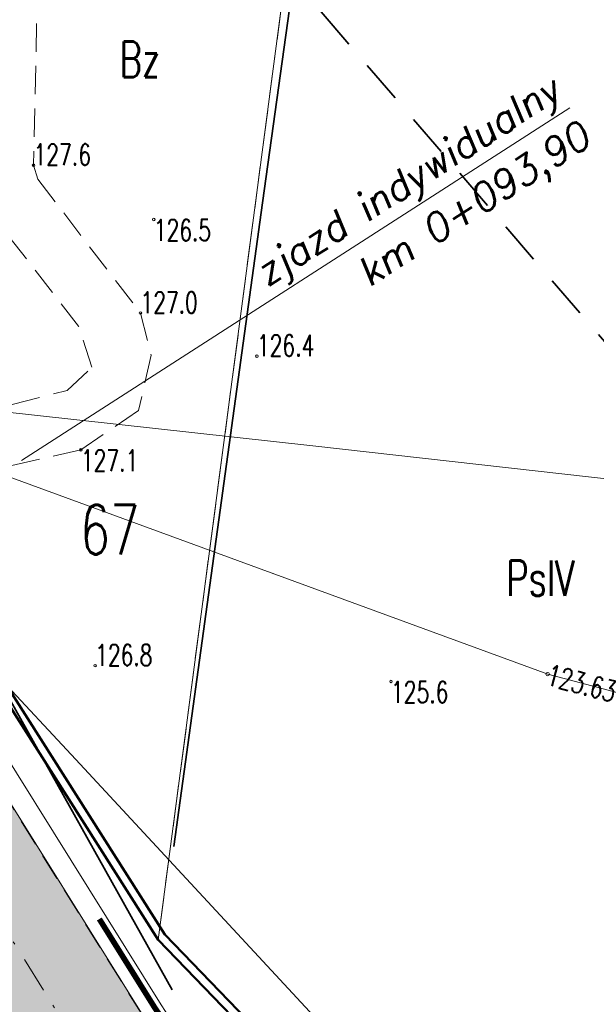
# Model space of a CAD drawing. Header units: metres. Extents: x 7471162 to 7473271, y 5962027 to 5964034.
# Tile 55 of 75: x 7472131 to 7472151, y 5963825 to 5963859. Entities that reach past the tile are written whole.
import ezdxf
from ezdxf.enums import TextEntityAlignment as Align

# ---------------------------------------------------------------- set-up
doc = ezdxf.new("R2010")
doc.units = ezdxf.units.M
doc.header["$MEASUREMENT"] = 0
for name, pattern in [('2_KTCR02', [1.5, 1, -0.5]), ('2_KTOK05_01', [7.5, 7.5]), ('4', [2.5, 1.5, -1]), ('4_1', [0]), ('4_SUPK_01', [0]), ('4_SUPW_01', [0]), ('DASHDOTX2', [50.8, 25.4, -12.7, 0, -12.7]), ('DASHED2', [9.525, 6.35, -3.175]), ('GDE', [0]), ('GUK', [2, 1.5, -0.5])]:
    doc.linetypes.add(name, pattern=pattern)
doc.layers.get('0').update_dxf_attribs({"color": 250, "linetype": 'CONTINUOUS', "lineweight": 100})
doc.layers.get('Defpoints').update_dxf_attribs({"linetype": 'CONTINUOUS'})
for name, color, linetype in [('#granica_inwestycji', 40, 'CONTINUOUS'), ('00_osie', 7, 'CONTINUOUS'), ('01_granica pasa', 3, 'CONTINUOUS'), ('01_krawedzie', 7, 'CONTINUOUS'), ('dr_uchwyty', 7, 'CONTINUOUS'), ('ogrodzenia', 190, 'CONTINUOUS')]:
    doc.layers.add(name, color=color, linetype=linetype)
for name, color, linetype, lineweight in [('01_krawedzie pobocza', 6, 'CONTINUOUS', 0), ('01_wymiary', 7, 'CONTINUOUS', 0), ('dr_elem_krawężnik_najazdowy_15x25', 6, 'CONTINUOUS', 30), ('Dzialki', 7, 'GDE', 18), ('Kontury', 90, 'GUK', 18), ('KTCR_L_1', 7, '2_KTCR02', 18), ('KTOK_L_4', 7, '2_KTOK05_01', 35), ('LINIE_L_1', 90, '4', 35), ('Numery_dzialek', 7, 'CONTINUOUS', 18), ('Numery_konturow', 90, 'CONTINUOUS', 13), ('RTPW_T_0', 7, 'CONTINUOUS', 15), ('SUPK_L_0', 34, '4_SUPK_01', 18), ('SUPW_L_0', 5, '4_SUPW_01', 18), ('SUTW_T_0', 5, 'CONTINUOUS', 18)]:
    doc.layers.add(name, color=color, linetype=linetype, lineweight=lineweight)
doc.layers.add('dr_kolor_jezdnia', color=7, linetype='CONTINUOUS', true_color=0xe8e8e8)
doc.styles.get("Standard").update_dxf_attribs({"font": 'Simplex.SHX', "width": 0.75})
doc.linetypes.add('FENCELINE1', pattern='A,0.25,-0.1,[133,ltypeshp.shx,S=0.1,R=0,X=-0.1,Y=0],-0.1,1', length=1.45)
doc.dimstyles.new('ISO-25', dxfattribs={"dimscale": 0.4, "dimtxt": 2.5, "dimasz": 2.5, "dimexe": 1.25, "dimexo": 0.625, "dimtad": 1, "dimzin": 1, "dimtxsty": 'Standard', "dimblk": 'OBLIQUE', "dimcen": 2.5, "dimadec": 0, "dimazin": 0, "dimtfac": 1, "dimtmove": 0, "dimatfit": 3, "dimfxl": 1, "dimarcsym": 0})

# ---------------------------------------------------------------- blocks, each defined once
blk = doc.blocks.new('2_RTPW01')
at = {"linetype": 'Continuous'}
blk.add_circle((0, 0), 0.045, dxfattribs=at)
blk = doc.blocks.new('4_SUPS01_05')
at = {"linetype": 'Continuous'}
blk.add_circle((0, 0), 0.0625, dxfattribs=at)
blk = doc.blocks.new('_Oblique')
at = {"color": 0, "linetype": 'ByBlock', "lineweight": -2, "transparency": 16777216}
blk.add_line((-0.5, -0.5), (0.5, 0.5), dxfattribs=at)
blk = doc.blocks.new('*D463')
at = {"layer": '01_wymiary', "color": 0, "lineweight": -2}
for p, q in [((7472011.429, 5963838.875), (7472010.335, 5963838.346)), ((7472886.134, 5962027.585), (7472010.785, 5963838.564)), ((7472886.777, 5962027.896), (7472885.684, 5962027.367))]:
    blk.add_line(p, q, dxfattribs=at)
at = {"layer": 'Defpoints', "color": 0, "lineweight": 15}
for p in [(7472011.654, 5963838.984), (7472010.785, 5963838.564), (7472887.002, 5962028.005)]:
    blk.add_point(p, dxfattribs=at)
at = {"layer": '01_wymiary', "color": 0, "lineweight": -2}
for p, rotation in [((7472010.785, 5963838.564), 115.7971028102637), ((7472886.134, 5962027.585), 295.7971028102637)]:
    blk.add_blockref('_Oblique', p, dxfattribs=dict(at, rotation=rotation))
at = {"layer": '01_wymiary', "color": 0, "insert": (7472449.22, 5962933.442), "char_height": 1, "attachment_point": 5, "rotation": 295.7971}
blk.add_mtext('2011,44', dxfattribs=at)
blk = doc.blocks.new('uchwyt_prawa')
at = {"layer": 'dr_uchwyty', "lineweight": 0}
blk.add_lwpolyline([(5, 0), (28, 0)], dxfattribs=at)
at = {"layer": 'dr_uchwyty', "lineweight": 0, "oblique": 10}
blk.add_attdef('LINIA1', text='', height=1, dxfattribs=at).set_placement((28, 0.164), align=Align.BOTTOM_RIGHT)
blk.add_attdef('LINIA2', text='', height=1, dxfattribs=at).set_placement((28, -0.5), align=Align.TOP_RIGHT)

msp = doc.modelspace()

# ---------------------------------------------------------------- hatches: boundary and pattern name
at = {"layer": 'dr_kolor_jezdnia', "transparency": 33554687}
h = msp.add_hatch(color=256, dxfattribs=at)
h.dxf.hatch_style = 1
h.paths.add_polyline_path([(7472135.101, 5963824.321), (7472126.587, 5963837.942), (7472123.727, 5963842.515, 0.000424), (7472123.671, 5963842.605, 0.131101), (7472100.088, 5963864.562, 0.028013), (7472093.736, 5963867.498, 0.020737), (7472088.843, 5963869.204, 0.01576), (7472085.039, 5963870.226), (7472083.52, 5963870.583), (7472059.167, 5963876.31), (7472058.023, 5963871.443), (7472063.872, 5963870.068), (7472076.63, 5963867.067), (7472083.894, 5963865.359, -0.197801), (7472119.488, 5963839.865), (7472130.862, 5963821.67, 0.168961), (7472147.502, 5963808.287), (7472180.174, 5963796.634, -0.019152), (7472188.527, 5963793.289), (7472193.99, 5963790.855, -0.130587), (7472198.387, 5963787.308), (7472200.641, 5963793.65, -0.054528), (7472198.364, 5963794.38), (7472192.054, 5963797.192), (7472190.562, 5963797.856, 0.007893), (7472187.006, 5963799.374, 0.011258), (7472181.853, 5963801.344), (7472181.33, 5963801.53, 0.052822), (7472177.234, 5963802.52), (7472174.338, 5963802.903, -0.052822), (7472170.241, 5963803.893), (7472164.802, 5963805.833, -0.052822), (7472161.004, 5963807.658), (7472158.519, 5963809.194, 0.052822), (7472154.722, 5963811.02), (7472149.182, 5963812.996, -0.168961)])

# ---------------------------------------------------------------- linework, layer by layer
at = {"layer": '#granica_inwestycji', "lineweight": 50}
msp.add_lwpolyline([(7472031.019, 5963890.681), (7472032.439, 5963887.452), (7472067.121, 5963877.106), (7472084.458, 5963873.849), (7472090.296, 5963870.414), (7472096.651, 5963868.798), (7472100.226, 5963867.163), (7472115.038, 5963855.923), (7472125.303, 5963843.792), (7472135.867, 5963827.19), (7472143.598, 5963819.182), (7472154.158, 5963812.961)], dxfattribs=at)
at = {"layer": '00_osie', "linetype": 'DASHDOTX2', "lineweight": 0, "ltscale": 0.05}
msp.add_lwpolyline([(7472199.714, 5963791.041), (7472189.545, 5963795.573, 0.019152), (7472181.014, 5963798.989), (7472148.342, 5963810.641, -0.168961), (7472132.981, 5963822.996), (7472121.608, 5963841.19, 0.197801), (7472084.467, 5963867.792), (7472051.418, 5963875.565), (7472038.119, 5963879.085, 0.392372), (7472026.713, 5963873.015), (7472004.801, 5963809.856, -0.210077), (7471987.009, 5963790.684), (7471974.244, 5963785.157, -0.156906), (7471959.003, 5963783.669), (7471935.11, 5963788.86, -0.011548), (7471925.682, 5963791.138), (7471905.132, 5963796.608)], format="xyb", dxfattribs=at)
at = {"layer": '01_granica pasa', "lineweight": 50}
msp.add_lwpolyline([(7472015.951, 5963924.194), (7472032.221, 5963887.204), (7472067.051, 5963876.814), (7472084.351, 5963873.564), (7472090.181, 5963870.134), (7472096.551, 5963868.514), (7472100.071, 5963866.904), (7472114.831, 5963855.704), (7472125.061, 5963843.614), (7472135.631, 5963827.004), (7472143.411, 5963818.944), (7472154.021, 5963812.694)], dxfattribs=at)
at = {"layer": '01_krawedzie', "lineweight": 0}
msp.add_lwpolyline([(7472198.364, 5963794.38), (7472190.562, 5963797.856, 0.019152), (7472181.853, 5963801.344), (7472149.182, 5963812.996, -0.168961), (7472135.101, 5963824.321), (7472123.727, 5963842.515, 0.197801), (7472085.039, 5963870.226), (7472052.024, 5963877.99), (7472038.424, 5963881.59)], format="xyb", dxfattribs=at)
at = {"layer": '01_krawedzie pobocza'}
msp.add_lwpolyline([(7472154.973, 5963811.727), (7472149.434, 5963813.702, -0.168961), (7472135.737, 5963824.718), (7472126.825, 5963838.975)], format="xyb", dxfattribs=at)
at = {"layer": 'dr_elem_krawężnik_najazdowy_15x25', "linetype": 'DASHED2', "lineweight": 30, "ltscale": 0.15}
msp.add_lwpolyline([(7472140.777, 5963817.803, -0.079061), (7472135.101, 5963824.321), (7472123.727, 5963842.515, 0.197801), (7472085.039, 5963870.226), (7472052.024, 5963877.99), (7472038.424, 5963881.59)], format="xyb", dxfattribs=at)
at = {"layer": 'Dzialki'}
for p, q in [((7472135.63, 5963827.005), (7472146.65, 5963910.385)), ((7472125.06, 5963843.615), (7472135.63, 5963827.005))]:
    msp.add_line(p, q, dxfattribs=at)
at = {"layer": 'Kontury'}
msp.add_line((7472135.63, 5963827.005), (7472146.65, 5963910.385), dxfattribs=at)
at = {"layer": 'Kontury', "linetype": 'ByBlock', "lineweight": 30}
msp.add_line((7472125.06, 5963843.615), (7472135.63, 5963827.005), dxfattribs=at)
at = {"layer": 'KTCR_L_1', "linetype": '2_KTCR02'}
for p, q in [((7472131.374, 5963860.806), (7472131.234, 5963854.306)), ((7472131.234, 5963854.306), (7472131.384, 5963853.816)), ((7472131.384, 5963853.816), (7472135.004, 5963849.097)), ((7472132.824, 5963848.637), (7472129.445, 5963852.977)), ((7472135.004, 5963849.097), (7472135.384, 5963847.617)), ((7472133.294, 5963847.187), (7472132.824, 5963848.637)), ((7472135.384, 5963847.617), (7472134.934, 5963845.657)), ((7472132.414, 5963846.367), (7472133.294, 5963847.187)), ((7472129.024, 5963845.507), (7472132.414, 5963846.367)), ((7472134.934, 5963845.657), (7472132.904, 5963844.277)), ((7472132.904, 5963844.277), (7472130.224, 5963843.667))]:
    msp.add_line(p, q, dxfattribs=at)
at = {"layer": 'KTOK_L_4', "linetype": '2_KTOK05_01'}
for p, q in [((7472141.433, 5963868.171), (7472139.311, 5963852.986)), ((7472139.311, 5963852.986), (7472136.183, 5963830.289)), ((7472129.434, 5963837.188), (7472136.122, 5963825.242))]:
    msp.add_line(p, q, dxfattribs=at)
at = {"layer": 'LINIE_L_1', "linetype": '4'}
msp.add_line((7472123.445, 5963880.562), (7472158.633, 5963839.654), dxfattribs=at)
at = {"layer": 'ogrodzenia', "linetype": 'FENCELINE1', "lineweight": 30, "ltscale": 0.05}
msp.add_lwpolyline([(7472133.554, 5963827.739, 0.2, 0.2, 0), (7472135.525, 5963824.586, 0.2, 0.2, 0.079061), (7472135.525, 5963824.586, 0.2, 0.2, 0.168961), (7472149.35, 5963813.467, 0.2, 0.2, 0), (7472154.889, 5963811.491, 0.2, 0.2, -0.052822), (7472158.782, 5963809.62, 0.2, 0.2, 0), (7472161.267, 5963808.084, 0.2, 0.2, 0.052822), (7472164.97, 5963806.303, 0.2, 0.2, 0), (7472170.409, 5963804.364, 0.2, 0.2, 0.052822), (7472174.403, 5963803.399, 0.2, 0.2, 0), (7472177.299, 5963803.016, 0.2, 0.2, -0.052822), (7472181.498, 5963802.001, 0, 0, 0)], format="xyseb", dxfattribs=at)
at = {"layer": 'SUPK_L_0', "linetype": '4_SUPK_01'}
for p, q in [((7472123.655, 5963843.043), (7472132.731, 5963833.355)), ((7472132.731, 5963833.355), (7472141.125, 5963824.315))]:
    msp.add_line(p, q, dxfattribs=at)
at = {"layer": 'SUPK_L_0', "linetype": '4_1'}
for p, q in [((7472123.655, 5963843.043), (7472132.731, 5963833.355)), ((7472132.731, 5963833.355), (7472141.125, 5963824.315))]:
    msp.add_line(p, q, dxfattribs=at)
at = {"layer": 'SUPW_L_0', "linetype": '4_SUPW_01'}
for p, q in [((7472149.373, 5963836.368), (7472121.865, 5963846.437)), ((7472128.92, 5963845.759), (7472141.087, 5963844.411)), ((7472141.087, 5963844.411), (7472167.914, 5963841.402)), ((7472175.19, 5963829.489), (7472149.373, 5963836.368))]:
    msp.add_line(p, q, dxfattribs=at)
at = {"layer": 'SUPW_L_0', "linetype": '4_1'}
for p, q in [((7472149.373, 5963836.368), (7472121.865, 5963846.437)), ((7472141.087, 5963844.411), (7472128.92, 5963845.759)), ((7472167.914, 5963841.402), (7472141.087, 5963844.411)), ((7472175.19, 5963829.489), (7472149.373, 5963836.368))]:
    msp.add_line(p, q, dxfattribs=at)

# ---------------------------------------------------------------- block references
at = {"layer": 'dr_uchwyty', "rotation": 32.71396954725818}
msp.add_blockref('uchwyt_prawa', (7472126.601, 5963841.194), dxfattribs=at).add_auto_attribs({'LINIA1': 'zjazd indywidualny', 'LINIA2': 'km 0+093,90'})
at = {"layer": 'RTPW_T_0'}
for p in [(7472131.234, 5963854.306), (7472135.474, 5963852.395), (7472135.004, 5963849.097), (7472139.114, 5963847.577), (7472132.904, 5963844.277), (7472133.404, 5963836.668), (7472143.844, 5963836.113)]:
    msp.add_blockref('2_RTPW01', p, dxfattribs=at)
at = {"layer": 'SUTW_T_0'}
msp.add_blockref('4_SUPS01_05', (7472149.373, 5963836.368), dxfattribs=at)

# ---------------------------------------------------------------- texts
at = {"layer": 'Numery_dzialek', "width": 0.7}
msp.add_text('67', height=1.75, dxfattribs=at).set_placement((7472132.88, 5963842.334), align=Align.TOP_LEFT)
at = {"layer": 'Numery_konturow', "width": 0.7}
for s, p in [('Bz', (7472134.267, 5963857.413)), ('PsIV', (7472147.915, 5963839.126))]:
    msp.add_text(s, height=1.25, dxfattribs=at).set_placement(p)
at = {"layer": 'RTPW_T_0', "width": 0.7}
for s, p in [('127.6', (7472131.234, 5963854.306)), ('127.0', (7472135.004, 5963849.097)), ('126.4', (7472139.114, 5963847.577)), ('126.8', (7472133.404, 5963836.668))]:
    msp.add_text(s, height=0.75, dxfattribs=at).set_placement(p)
for s, p in [('126.5', (7472135.474, 5963852.395)), ('127.1', (7472132.904, 5963844.277)), ('125.6', (7472143.844, 5963836.113))]:
    msp.add_text(s, height=0.75, dxfattribs=at).set_placement(p, align=Align.TOP_LEFT)
at = {"layer": 'SUTW_T_0', "width": 0.7}
msp.add_text('123.63', height=0.75, rotation=345.0796, dxfattribs=at).set_placement((7472149.373, 5963836.368), align=Align.MIDDLE_LEFT)

# ---------------------------------------------------------------- dimensions: what is measured, and where the dimension line sits
at = {"layer": '01_wymiary'}
dim = msp.add_aligned_dim(p1=(7472887.002, 5962028.005), p2=(7472011.654, 5963838.984), distance=0.965, dimstyle='ISO-25', dxfattribs=at)
dim.commit()
dim.dimension.update_dxf_attribs({"geometry": '*D463', "text_midpoint": (7472449.22, 5962933.442)})

doc.saveas('drawing.dxf')
